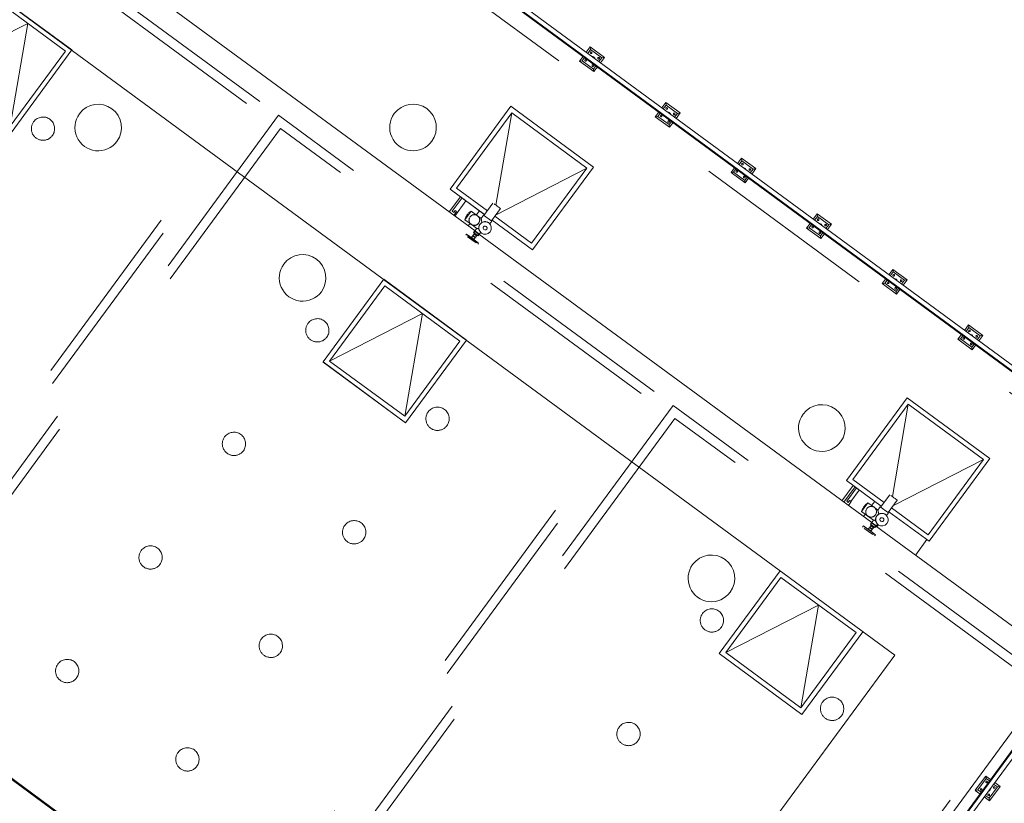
# Model space of a CAD drawing. Header units: metres. Extents: x 135583 to 135939, y 457896 to 458258.
# Tile 91 of 256: x 135680.93 to 135691.49, y 458048.47 to 458056.87. Entities that reach past the tile are written whole.
import ezdxf

# ---------------------------------------------------------------- set-up
doc = ezdxf.new("R2010")
doc.units = ezdxf.units.M
doc.linetypes.add('Hidden', pattern=[4, 2, -2])
doc.layers.add('NIEUWE INSTALLATIE', color=250, linetype='Continuous', lineweight=0)

msp = doc.modelspace()

# ---------------------------------------------------------------- linework, layer by layer
at = {"layer": 'NIEUWE INSTALLATIE'}
for p, q in [((135693.587, 458051.689), (135676.524, 458064.225)), ((135676.535, 458064.157), (135693.52, 458051.679)), ((135693.519, 458051.678), (135676.535, 458064.156)), ((135676.536, 458064.145), (135693.508, 458051.677)), ((135674.801, 458061.459), (135690.315, 458050.062)), ((135685.815, 458054.608), (135681.624, 458057.683)), ((135681.492, 458056.547), (135680.605, 458057.198)), ((135681.019, 458056.832), (135680.024, 458056.323)), ((135680.83, 458055.731), (135681.019, 458056.832)), ((135687.049, 458056.58), (135687.007, 458056.522)), ((135687.049, 458056.58), (135687.054, 458056.552)), ((135687.203, 458056.468), (135687.049, 458056.58)), ((135680.841, 458055.661), (135681.492, 458056.547)), ((135686.974, 458056.477), (135686.937, 458056.427)), ((135686.965, 458056.431), (135686.99, 458056.465)), ((135687.023, 458056.511), (135687.054, 458056.552)), ((135687.054, 458056.552), (135687.175, 458056.463)), ((135687.175, 458056.463), (135687.144, 458056.422)), ((135687.16, 458056.41), (135687.203, 458056.468)), ((135687.175, 458056.463), (135687.203, 458056.468)), ((135686.937, 458056.427), (135686.965, 458056.431)), ((135686.937, 458056.427), (135687.09, 458056.315)), ((135687.086, 458056.343), (135686.965, 458056.431)), ((135687.111, 458056.376), (135687.086, 458056.343)), ((135687.09, 458056.315), (135687.127, 458056.365)), ((135687.893, 458043.564), (135670.534, 458056.318)), ((135670.536, 458056.304), (135687.879, 458043.562)), ((135687.09, 458056.315), (135687.086, 458056.343)), ((135686.198, 458055.944), (135685.547, 458055.057)), ((135687.084, 458055.292), (135686.198, 458055.944)), ((135687.861, 458055.984), (135687.818, 458055.926)), ((135687.834, 458055.915), (135687.865, 458055.956)), ((135687.861, 458055.984), (135687.865, 458055.956)), ((135688.014, 458055.872), (135687.861, 458055.984)), ((135687.865, 458055.956), (135687.986, 458055.867)), ((135686.039, 458054.884), (135686.209, 458055.874)), ((135687.785, 458055.881), (135687.748, 458055.831)), ((135687.748, 458055.831), (135687.776, 458055.835)), ((135687.748, 458055.831), (135687.901, 458055.719)), ((135687.776, 458055.835), (135687.801, 458055.869)), ((135687.897, 458055.747), (135687.776, 458055.835)), ((135687.986, 458055.867), (135687.955, 458055.826)), ((135687.971, 458055.814), (135688.014, 458055.872)), ((135687.986, 458055.867), (135688.014, 458055.872)), ((135687.922, 458055.78), (135687.897, 458055.747)), ((135687.901, 458055.719), (135687.897, 458055.747)), ((135687.901, 458055.719), (135687.938, 458055.769)), ((135688.672, 458055.388), (135688.63, 458055.33)), ((135688.646, 458055.319), (135688.676, 458055.36)), ((135688.672, 458055.388), (135688.676, 458055.36)), ((135688.825, 458055.276), (135688.672, 458055.388)), ((135688.676, 458055.36), (135688.797, 458055.271)), ((135687.015, 458055.282), (135686.04, 458054.782)), ((135686.433, 458054.406), (135687.084, 458055.292)), ((135688.596, 458055.285), (135688.56, 458055.235)), ((135688.56, 458055.235), (135688.588, 458055.239)), ((135688.56, 458055.235), (135688.713, 458055.123)), ((135688.588, 458055.239), (135688.612, 458055.273)), ((135688.708, 458055.15), (135688.588, 458055.239)), ((135688.797, 458055.271), (135688.767, 458055.23)), ((135688.783, 458055.218), (135688.825, 458055.276)), ((135688.797, 458055.271), (135688.825, 458055.276)), ((135688.733, 458055.184), (135688.708, 458055.15)), ((135688.713, 458055.123), (135688.708, 458055.15)), ((135688.713, 458055.123), (135688.749, 458055.172)), ((135685.547, 458055.057), (135685.917, 458054.785)), ((135685.911, 458054.789), (135685.547, 458055.057)), ((135685.547, 458055.057), (135685.547, 458055.057)), ((135685.66, 458054.974), (135685.539, 458054.811)), ((135685.57, 458054.819), (135685.676, 458054.962)), ((135685.718, 458054.931), (135685.598, 458054.768)), ((135685.69, 458054.948), (135685.706, 458054.936)), ((135686.007, 458054.907), (135685.909, 458054.774)), ((135685.586, 458054.807), (135685.57, 458054.819)), ((135685.601, 458054.827), (135685.586, 458054.807)), ((135685.588, 458054.775), (135685.617, 458054.816)), ((135685.617, 458054.816), (135685.601, 458054.827)), ((135685.706, 458054.728), (135685.774, 458054.821)), ((135685.774, 458054.821), (135685.744, 458054.797)), ((135685.842, 458054.771), (135685.774, 458054.821)), ((135685.863, 458054.825), (135685.828, 458054.777)), ((135685.905, 458054.777), (135685.88, 458054.743)), ((135685.995, 458054.712), (135685.905, 458054.777)), ((135685.991, 458054.715), (135686.088, 458054.848)), ((135689.483, 458054.792), (135689.441, 458054.734)), ((135689.483, 458054.792), (135689.488, 458054.764)), ((135689.636, 458054.68), (135689.483, 458054.792)), ((135685.72, 458054.765), (135685.706, 458054.728)), ((135685.706, 458054.728), (135685.774, 458054.679)), ((135685.764, 458054.69), (135685.743, 458054.661)), ((135685.774, 458054.679), (135685.833, 458054.635)), ((135685.88, 458054.743), (135685.842, 458054.771)), ((135685.974, 458054.684), (135685.995, 458054.712)), ((135685.998, 458054.725), (135686.433, 458054.406)), ((135686.433, 458054.406), (135685.998, 458054.725)), ((135689.408, 458054.689), (135689.371, 458054.639)), ((135689.399, 458054.643), (135689.424, 458054.677)), ((135689.457, 458054.722), (135689.488, 458054.764)), ((135689.488, 458054.764), (135689.609, 458054.675)), ((135689.609, 458054.675), (135689.578, 458054.634)), ((135689.594, 458054.622), (135689.636, 458054.68)), ((135689.609, 458054.675), (135689.636, 458054.68)), ((135685.724, 458054.573), (135685.716, 458054.561)), ((135685.853, 458054.478), (135685.724, 458054.573)), ((135685.804, 458054.575), (135685.792, 458054.559)), ((135685.811, 458054.606), (135685.8, 458054.591)), ((135685.848, 458054.556), (135685.8, 458054.591)), ((135685.806, 458054.587), (135685.804, 458054.575)), ((135685.832, 458054.555), (135685.804, 458054.575)), ((135685.805, 458054.588), (135685.815, 458054.608)), ((135685.843, 458054.56), (135685.805, 458054.588)), ((135685.833, 458054.635), (135685.811, 458054.606)), ((135685.86, 458054.571), (135685.811, 458054.606)), ((135685.855, 458054.574), (135685.843, 458054.56)), ((135685.848, 458054.556), (135685.86, 458054.571)), ((135690.071, 458051.482), (135685.855, 458054.574)), ((135685.86, 458054.571), (135685.875, 458054.592)), ((135689.371, 458054.639), (135689.399, 458054.643)), ((135689.371, 458054.639), (135689.524, 458054.526)), ((135689.52, 458054.554), (135689.399, 458054.643)), ((135689.545, 458054.588), (135689.52, 458054.554)), ((135689.524, 458054.526), (135689.561, 458054.576)), ((135685.738, 458054.551), (135685.745, 458054.558)), ((135685.826, 458054.48), (135685.738, 458054.551)), ((135685.745, 458054.558), (135685.833, 458054.491)), ((135685.79, 458054.556), (135685.778, 458054.54)), ((135685.82, 458054.538), (135685.792, 458054.559)), ((135685.806, 458054.519), (135685.818, 458054.535)), ((135685.82, 458054.538), (135685.832, 458054.555)), ((135685.833, 458054.491), (135685.826, 458054.48)), ((135685.832, 458054.555), (135685.843, 458054.56)), ((135685.844, 458054.466), (135685.853, 458054.478)), ((135689.524, 458054.526), (135689.52, 458054.554)), ((135686.433, 458054.406), (135686.433, 458054.406)), ((135690.295, 458054.196), (135690.252, 458054.138)), ((135690.268, 458054.126), (135690.299, 458054.168)), ((135690.295, 458054.196), (135690.299, 458054.168)), ((135690.448, 458054.084), (135690.295, 458054.196)), ((135690.299, 458054.168), (135690.42, 458054.079)), ((135684.836, 458054.09), (135684.185, 458053.204)), ((135685.723, 458053.439), (135684.836, 458054.09)), ((135690.219, 458054.093), (135690.182, 458054.043)), ((135690.182, 458054.043), (135690.21, 458054.047)), ((135690.182, 458054.043), (135690.335, 458053.93)), ((135690.21, 458054.047), (135690.235, 458054.081)), ((135690.331, 458053.958), (135690.21, 458054.047)), ((135690.42, 458054.079), (135690.389, 458054.038)), ((135690.405, 458054.026), (135690.448, 458054.084)), ((135690.42, 458054.079), (135690.448, 458054.084)), ((135690.356, 458053.992), (135690.331, 458053.958)), ((135690.335, 458053.93), (135690.331, 458053.958)), ((135690.335, 458053.93), (135690.372, 458053.98)), ((135685.25, 458053.724), (135684.255, 458053.214)), ((135685.061, 458052.622), (135685.25, 458053.724)), ((135691.106, 458053.6), (135691.063, 458053.542)), ((135691.08, 458053.53), (135691.11, 458053.572)), ((135691.106, 458053.6), (135691.11, 458053.572)), ((135691.259, 458053.488), (135691.106, 458053.6)), ((135691.11, 458053.572), (135691.231, 458053.483)), ((135685.071, 458052.552), (135685.723, 458053.439)), ((135691.03, 458053.497), (135690.993, 458053.447)), ((135690.993, 458053.447), (135691.021, 458053.451)), ((135690.993, 458053.447), (135691.147, 458053.334)), ((135691.021, 458053.451), (135691.046, 458053.485)), ((135691.142, 458053.362), (135691.021, 458053.451)), ((135691.231, 458053.483), (135691.2, 458053.442)), ((135691.217, 458053.43), (135691.259, 458053.488)), ((135691.231, 458053.483), (135691.259, 458053.488)), ((135691.167, 458053.396), (135691.142, 458053.362)), ((135691.147, 458053.334), (135691.142, 458053.362)), ((135691.147, 458053.334), (135691.183, 458053.384)), ((135684.185, 458053.204), (135685.071, 458052.552)), ((135684.185, 458053.203), (135684.185, 458053.204)), ((135685.071, 458052.552), (135684.185, 458053.203)), ((135690.449, 458052.82), (135689.798, 458051.934)), ((135691.335, 458052.169), (135690.449, 458052.82)), ((135690.29, 458051.761), (135690.46, 458052.75)), ((135685.071, 458052.552), (135685.071, 458052.552)), ((135691.266, 458052.158), (135690.301, 458051.664)), ((135690.684, 458051.283), (135691.335, 458052.169)), ((135689.798, 458051.934), (135690.172, 458051.659)), ((135690.172, 458051.659), (135689.798, 458051.934)), ((135689.798, 458051.934), (135689.798, 458051.934)), ((135689.87, 458051.881), (135689.75, 458051.717)), ((135689.89, 458051.866), (135689.77, 458051.702)), ((135689.801, 458051.711), (135689.907, 458051.854)), ((135689.933, 458051.831), (135689.844, 458051.71)), ((135689.921, 458051.84), (135689.937, 458051.828)), ((135689.832, 458051.719), (135689.817, 458051.699)), ((135689.848, 458051.707), (135689.832, 458051.719)), ((135690.262, 458051.781), (135690.164, 458051.648)), ((135690.246, 458051.589), (135690.343, 458051.722)), ((135693.508, 458051.677), (135687.71, 458043.785)), ((135687.716, 458043.781), (135693.519, 458051.678)), ((135693.52, 458051.679), (135687.717, 458043.78)), ((135687.756, 458043.752), (135693.587, 458051.689)), ((135689.817, 458051.699), (135689.801, 458051.711)), ((135689.819, 458051.667), (135689.848, 458051.707)), ((135689.961, 458051.602), (135690.029, 458051.695)), ((135689.975, 458051.638), (135689.961, 458051.602)), ((135690.029, 458051.695), (135689.999, 458051.671)), ((135690.097, 458051.645), (135690.029, 458051.695)), ((135690.102, 458051.71), (135690.068, 458051.664)), ((135690.135, 458051.617), (135690.097, 458051.645)), ((135690.16, 458051.651), (135690.135, 458051.617)), ((135690.25, 458051.586), (135690.16, 458051.651)), ((135689.961, 458051.602), (135690.029, 458051.553)), ((135690.002, 458051.575), (135689.982, 458051.547)), ((135690.029, 458051.553), (135690.088, 458051.509)), ((135690.04, 458051.504), (135690.043, 458051.507)), ((135690.088, 458051.509), (135690.066, 458051.48)), ((135690.229, 458051.558), (135690.25, 458051.586)), ((135690.253, 458051.599), (135690.684, 458051.283)), ((135690.684, 458051.282), (135690.253, 458051.599)), ((135689.98, 458051.447), (135689.971, 458051.435)), ((135690.108, 458051.352), (135689.98, 458051.447)), ((135689.99, 458051.421), (135690, 458051.432)), ((135690.081, 458051.354), (135689.99, 458051.421)), ((135690, 458051.432), (135690.09, 458051.366)), ((135690.045, 458051.43), (135690.033, 458051.414)), ((135690.059, 458051.449), (135690.047, 458051.433)), ((135690.075, 458051.412), (135690.047, 458051.433)), ((135690.066, 458051.48), (135690.055, 458051.465)), ((135690.103, 458051.429), (135690.055, 458051.465)), ((135690.061, 458051.461), (135690.059, 458051.449)), ((135690.087, 458051.428), (135690.059, 458051.449)), ((135690.06, 458051.462), (135690.071, 458051.482)), ((135690.097, 458051.434), (135690.06, 458051.462)), ((135690.061, 458051.393), (135690.073, 458051.409)), ((135690.115, 458051.445), (135690.066, 458051.48)), ((135690.075, 458051.412), (135690.087, 458051.428)), ((135690.087, 458051.428), (135690.098, 458051.434)), ((135690.11, 458051.448), (135690.097, 458051.434)), ((135690.103, 458051.429), (135690.115, 458051.445)), ((135692.115, 458049.979), (135690.11, 458051.448)), ((135690.115, 458051.445), (135690.13, 458051.466)), ((135690.14, 458051.459), (135690.127, 458051.44)), ((135690.083, 458051.357), (135690.081, 458051.354)), ((135690.09, 458051.366), (135690.083, 458051.357)), ((135690.1, 458051.34), (135690.108, 458051.352)), ((135690.661, 458051.3), (135690.541, 458051.136)), ((135690.684, 458051.282), (135690.684, 458051.283)), ((135689.086, 458050.965), (135688.434, 458050.078)), ((135689.499, 458050.599), (135688.504, 458050.089)), ((135689.31, 458049.497), (135689.499, 458050.599)), ((135689.321, 458049.427), (135689.972, 458050.313)), ((135690.315, 458050.062), (135686.934, 458045.461)), ((135688.434, 458050.078), (135689.321, 458049.427)), ((135687.574, 458043.798), (135692.115, 458049.979)), ((135691.293, 458048.766), (135691.18, 458048.614)), ((135691.293, 458048.766), (135691.297, 458048.739)), ((135691.343, 458048.73), (135691.293, 458048.766)), ((135691.208, 458048.618), (135691.297, 458048.739)), ((135691.297, 458048.739), (135691.331, 458048.714)), ((135691.418, 458048.65), (135691.329, 458048.529)), ((135691.333, 458048.501), (135691.446, 458048.654)), ((135691.376, 458048.68), (135691.418, 458048.65)), ((135691.446, 458048.654), (135691.388, 458048.696)), ((135691.446, 458048.654), (135691.418, 458048.65)), ((135691.18, 458048.613), (135691.208, 458048.618)), ((135691.18, 458048.613), (135691.23, 458048.577)), ((135691.242, 458048.593), (135691.208, 458048.618)), ((135691.275, 458048.543), (135691.333, 458048.501)), ((135691.329, 458048.529), (135691.287, 458048.559)), ((135691.329, 458048.529), (135691.333, 458048.501))]:
    msp.add_line(p, q, dxfattribs=at)
at = {"layer": 'NIEUWE INSTALLATIE', "linetype": 'Hidden'}
for p, q in [((135693.159, 458051.695), (135676.719, 458063.773)), ((135693.159, 458051.695), (135676.719, 458063.773)), ((135683.506, 458055.995), (135679.476, 458058.955)), ((135683.506, 458055.995), (135679.476, 458058.955)), ((135683.366, 458055.973), (135679.498, 458058.815)), ((135683.366, 458055.973), (135679.498, 458058.815)), ((135680.604, 458057.196), (135681.49, 458056.545)), ((135680.604, 458057.196), (135681.49, 458056.545)), ((135680.616, 458057.129), (135681.422, 458056.536)), ((135681.422, 458056.536), (135680.83, 458055.731)), ((135678.896, 458049.889), (135683.366, 458055.973)), ((135678.896, 458049.889), (135683.366, 458055.973)), ((135678.917, 458049.749), (135683.506, 458055.995)), ((135678.917, 458049.749), (135683.506, 458055.995)), ((135683.707, 458055.847), (135679.119, 458049.601)), ((135683.707, 458055.847), (135679.119, 458049.601)), ((135687.737, 458052.886), (135683.707, 458055.847)), ((135687.737, 458052.886), (135683.707, 458055.847)), ((135686.209, 458055.874), (135685.617, 458055.068)), ((135687.015, 458055.282), (135686.209, 458055.874)), ((135683.729, 458055.707), (135679.258, 458049.622)), ((135683.729, 458055.707), (135679.258, 458049.622)), ((135687.597, 458052.865), (135683.729, 458055.707)), ((135687.597, 458052.865), (135683.729, 458055.707)), ((135686.422, 458054.476), (135687.015, 458055.282)), ((135685.617, 458055.068), (135685.947, 458054.825)), ((135686.027, 458054.766), (135686.422, 458054.476)), ((135685.857, 458054.578), (135685.815, 458054.608)), ((135685.857, 458054.578), (135685.815, 458054.608)), ((135684.835, 458054.088), (135685.721, 458053.437)), ((135684.835, 458054.088), (135685.721, 458053.437)), ((135684.255, 458053.214), (135684.847, 458054.02)), ((135684.847, 458054.02), (135685.653, 458053.428)), ((135685.653, 458053.428), (135685.061, 458052.622)), ((135685.061, 458052.622), (135684.255, 458053.214)), ((135683.148, 458046.641), (135687.737, 458052.886)), ((135683.148, 458046.641), (135687.737, 458052.886)), ((135683.127, 458046.781), (135687.597, 458052.865)), ((135683.127, 458046.781), (135687.597, 458052.865)), ((135687.938, 458052.738), (135683.349, 458046.493)), ((135687.938, 458052.738), (135683.349, 458046.493)), ((135691.967, 458049.778), (135687.938, 458052.738)), ((135691.967, 458049.778), (135687.938, 458052.738)), ((135690.46, 458052.75), (135689.868, 458051.945)), ((135691.266, 458052.158), (135690.46, 458052.75)), ((135687.959, 458052.599), (135683.489, 458046.514)), ((135687.959, 458052.599), (135683.489, 458046.514)), ((135691.828, 458049.757), (135687.959, 458052.599)), ((135691.828, 458049.757), (135687.959, 458052.599)), ((135690.674, 458051.353), (135691.266, 458052.158)), ((135689.868, 458051.945), (135690.202, 458051.699)), ((135690.282, 458051.64), (135690.674, 458051.353)), ((135690.112, 458051.452), (135690.073, 458051.48)), ((135690.112, 458051.452), (135690.073, 458051.48)), ((135688.504, 458050.089), (135689.096, 458050.895)), ((135689.096, 458050.895), (135689.902, 458050.303)), ((135689.902, 458050.303), (135689.31, 458049.497)), ((135689.31, 458049.497), (135688.504, 458050.089)), ((135687.358, 458043.672), (135691.828, 458049.757)), ((135687.358, 458043.672), (135691.828, 458049.757))]:
    msp.add_line(p, q, dxfattribs=at)
at = {"layer": 'NIEUWE INSTALLATIE'}
for centre, radius, start, end in [((135681.774, 458055.716), 0.25, 323.696, 143.696), ((135685.15, 458055.717), 0.25, 323.696, 143.696), ((135681.774, 458055.716), 0.25, 143.696, 323.696), ((135685.15, 458055.717), 0.25, 143.696, 323.696), ((135685.808, 458054.725), 0.0575, 233.696, 53.696), ((135685.923, 458054.64), 0.0675, 53.696, 233.696), ((135685.923, 458054.64), 0.0675, 233.696, 53.696), ((135685.923, 458054.64), 0.021, 53.696, 233.696), ((135683.966, 458054.105), 0.25, 323.696, 143.696), ((135683.966, 458054.105), 0.25, 143.696, 323.696), ((135689.534, 458052.496), 0.25, 323.696, 143.696), ((135689.534, 458052.496), 0.25, 143.696, 323.696), ((135690.063, 458051.599), 0.0575, 233.696, 53.696), ((135690.178, 458051.514), 0.0675, 53.696, 233.696), ((135690.178, 458051.514), 0.0675, 233.696, 53.696), ((135690.178, 458051.514), 0.021, 53.696, 233.696), ((135688.35, 458050.885), 0.25, 323.696, 143.696), ((135688.35, 458050.885), 0.25, 143.696, 323.696)]:
    msp.add_arc(centre, radius, start, end, dxfattribs=at)
at = {"layer": 'NIEUWE INSTALLATIE', "linetype": 'Hidden'}
for centre, start, end in [((135681.182, 458055.704), 323.696, 143.696), ((135681.182, 458055.704), 323.696, 143.696), ((135681.182, 458055.704), 143.696, 323.696), ((135681.182, 458055.704), 143.696, 323.696), ((135684.124, 458053.543), 143.696, 323.696), ((135684.124, 458053.543), 143.696, 323.696), ((135684.124, 458053.543), 323.696, 143.696), ((135684.124, 458053.543), 323.696, 143.696), ((135685.413, 458052.595), 143.696, 323.696), ((135685.413, 458052.595), 143.696, 323.696), ((135685.413, 458052.595), 323.696, 143.696), ((135685.413, 458052.595), 323.696, 143.696), ((135683.23, 458052.326), 323.696, 143.696), ((135683.23, 458052.326), 323.696, 143.696), ((135683.23, 458052.326), 143.696, 323.696), ((135683.23, 458052.326), 143.696, 323.696), ((135684.519, 458051.379), 323.696, 143.696), ((135684.519, 458051.379), 323.696, 143.696), ((135684.519, 458051.379), 143.696, 323.696), ((135684.519, 458051.379), 143.696, 323.696), ((135682.336, 458051.109), 143.696, 323.696), ((135682.336, 458051.109), 143.696, 323.696), ((135682.336, 458051.109), 323.696, 143.696), ((135682.336, 458051.109), 323.696, 143.696), ((135688.355, 458050.434), 323.696, 143.696), ((135688.355, 458050.434), 323.696, 143.696), ((135688.355, 458050.434), 143.696, 323.696), ((135688.355, 458050.434), 143.696, 323.696), ((135683.625, 458050.162), 143.696, 323.696), ((135683.625, 458050.162), 143.696, 323.696), ((135683.625, 458050.162), 323.696, 143.696), ((135683.625, 458050.162), 323.696, 143.696), ((135681.442, 458049.892), 143.696, 323.696), ((135681.442, 458049.892), 143.696, 323.696), ((135681.442, 458049.892), 323.696, 143.696), ((135681.442, 458049.892), 323.696, 143.696), ((135689.644, 458049.487), 323.696, 143.696), ((135689.644, 458049.487), 323.696, 143.696), ((135689.644, 458049.487), 143.696, 323.696), ((135689.644, 458049.487), 143.696, 323.696), ((135687.461, 458049.217), 143.696, 323.696), ((135687.461, 458049.217), 143.696, 323.696), ((135687.461, 458049.217), 323.696, 143.696), ((135687.461, 458049.217), 323.696, 143.696), ((135682.731, 458048.945), 143.696, 323.696), ((135682.731, 458048.945), 143.696, 323.696), ((135682.731, 458048.945), 323.696, 143.696), ((135682.731, 458048.945), 323.696, 143.696)]:
    msp.add_arc(centre, 0.125, start, end, dxfattribs=at)
at = {"layer": 'NIEUWE INSTALLATIE', "extrusion": (0, 0, -1)}
for centre, major_axis, start_param, end_param in [((135687.059, 458056.517), (0.00583, -0.00685), 1.338973, 4.480565), ((135687.059, 458056.517), (0.0089, 0.00136), 5.497787, 8.63938), ((135687.07, 458056.447), (0.0304, 0.0067), 4.844988, 6.086182), ((135687.07, 458056.447), (0.022, 0.0142), 5.658662, 6.182261), ((135687.14, 458056.458), (0.00725, -0.00533), 1.570796, 4.712389), ((135687.14, 458056.458), (0.00725, -0.00533), 4.712389, 7.853982), ((135687, 458056.437), (0.00533, 0.00725), 3.141593, 6.283185), ((135687, 458056.437), (0.0089, 0.00136), 5.497787, 8.63938), ((135687.08, 458056.378), (0.00725, -0.00533), 1.570796, 4.712389), ((135687.08, 458056.378), (0.00874, -0.00215), 5.105088, 8.246681), ((135687.811, 458055.841), (0.00533, 0.00725), 3.141593, 6.283185), ((135687.811, 458055.841), (0.0089, 0.00136), 5.497787, 8.63938), ((135687.87, 458055.921), (0.00583, -0.00685), 1.338973, 4.480565), ((135687.87, 458055.921), (0.0089, 0.00136), 5.497787, 8.63938), ((135687.881, 458055.851), (0.0304, 0.0067), 4.844988, 6.086182), ((135687.881, 458055.851), (0.022, 0.0142), 5.658662, 6.182261), ((135687.951, 458055.862), (0.00725, -0.00533), 1.570796, 4.712389), ((135687.951, 458055.862), (0.00725, -0.00533), 4.712389, 7.853982), ((135687.892, 458055.781), (0.00725, -0.00533), 1.570796, 4.712389), ((135687.892, 458055.781), (0.00874, -0.00215), 5.105088, 8.246681), ((135688.682, 458055.325), (0.00583, -0.00685), 1.338973, 4.480565), ((135688.682, 458055.325), (0.0089, 0.00136), 5.497787, 8.63938), ((135688.622, 458055.245), (0.00533, 0.00725), 3.141593, 6.283185), ((135688.622, 458055.245), (0.0089, 0.00136), 5.497787, 8.63938), ((135688.692, 458055.255), (0.0304, 0.0067), 4.844988, 6.086182), ((135688.692, 458055.255), (0.022, 0.0142), 5.658662, 6.182261), ((135688.762, 458055.266), (0.00725, -0.00533), 1.570796, 4.712389), ((135688.762, 458055.266), (0.00725, -0.00533), 4.712389, 7.853982), ((135688.703, 458055.185), (0.00725, -0.00533), 1.570796, 4.712389), ((135688.703, 458055.185), (0.00874, -0.00215), 5.105088, 8.246681), ((135689.493, 458054.729), (0.00583, -0.00685), 1.338973, 4.480565), ((135689.493, 458054.729), (0.0089, 0.00136), 5.497787, 8.63938), ((135689.504, 458054.659), (0.0304, 0.0067), 4.844988, 6.086182), ((135689.504, 458054.659), (0.022, 0.0142), 5.658662, 6.182261), ((135689.574, 458054.67), (0.00725, -0.00533), 1.570796, 4.712389), ((135689.574, 458054.67), (0.00725, -0.00533), 4.712389, 7.853982), ((135689.434, 458054.649), (0.00533, 0.00725), 3.141593, 6.283185), ((135689.434, 458054.649), (0.0089, 0.00136), 5.497787, 8.63938), ((135689.514, 458054.589), (0.00725, -0.00533), 1.570796, 4.712389), ((135689.514, 458054.589), (0.00874, -0.00215), 5.105088, 8.246681), ((135690.304, 458054.133), (0.00583, -0.00685), 1.338973, 4.480565), ((135690.304, 458054.133), (0.0089, 0.00136), 5.497787, 8.63938), ((135690.245, 458054.053), (0.00533, 0.00725), 3.141593, 6.283185), ((135690.245, 458054.053), (0.0089, 0.00136), 5.497787, 8.63938), ((135690.315, 458054.063), (0.0304, 0.0067), 4.844988, 6.086182), ((135690.315, 458054.063), (0.022, 0.0142), 5.658662, 6.182261), ((135690.385, 458054.074), (0.00725, -0.00533), 1.570796, 4.712389), ((135690.385, 458054.074), (0.00725, -0.00533), 4.712389, 7.853982), ((135690.326, 458053.993), (0.00725, -0.00533), 1.570796, 4.712389), ((135690.326, 458053.993), (0.00874, -0.00215), 5.105088, 8.246681), ((135691.116, 458053.537), (0.00583, -0.00685), 1.338973, 4.480565), ((135691.116, 458053.537), (0.0089, 0.00136), 5.497787, 8.63938), ((135691.056, 458053.457), (0.00533, 0.00725), 3.141593, 6.283185), ((135691.056, 458053.457), (0.0089, 0.00136), 5.497787, 8.63938), ((135691.126, 458053.467), (0.0304, 0.0067), 4.844988, 6.086182), ((135691.137, 458053.397), (0.00725, -0.00533), 1.570796, 4.712389), ((135691.137, 458053.397), (0.00874, -0.00215), 5.105088, 8.246681), ((135691.126, 458053.467), (0.022, 0.0142), 5.658662, 6.182261), ((135691.196, 458053.478), (0.00725, -0.00533), 1.570796, 4.712389), ((135691.196, 458053.478), (0.00725, -0.00533), 4.712389, 7.853982), ((135691.302, 458048.704), (0.00136, -0.0089), 5.497787, 8.63938), ((135691.302, 458048.704), (0.00725, -0.00533), 3.141593, 6.283185), ((135691.383, 458048.644), (0.00136, -0.0089), 5.497787, 8.63938), ((135691.383, 458048.644), (-0.00685, -0.00583), 1.338973, 4.480565), ((135691.243, 458048.623), (-0.00215, -0.00874), 5.105088, 8.246681), ((135691.243, 458048.623), (-0.00533, -0.00725), 1.570796, 4.712389), ((135691.324, 458048.564), (-0.00533, -0.00725), 4.712389, 7.853982), ((135691.324, 458048.564), (-0.00533, -0.00725), 1.570796, 4.712389), ((135691.313, 458048.634), (0.0067, -0.0304), 4.844988, 6.086182), ((135691.313, 458048.634), (0.0142, -0.022), 5.658662, 6.182261)]:
    msp.add_ellipse(centre, major_axis=major_axis, ratio=1, start_param=start_param, end_param=end_param, dxfattribs=at)
at = {"layer": 'NIEUWE INSTALLATIE'}
for centre, major_axis, ratio, start_param, end_param in [((135686.048, 458054.878), (0.0407, -0.0299), 0.000001, 3.926991, 6.283185), ((135685.732, 458054.781), (-0.0118, -0.0161), 0.000001, 0.785398, 2.356194), ((135685.808, 458054.725), (0.0519, 0.0248), 1, 0.491397, 3.63299), ((135685.835, 458054.589), (0.0242, -0.0178), 0.000001, 3.926991, 5.176037), ((135685.923, 458054.64), (-0.0096, -0.0187), 1, 4.813313, 5.336912), ((135685.923, 458054.64), (0.0204, -0.005), 1, 4.31969, 7.461283), ((135685.923, 458054.64), (0.0208, 0.0032), 1, 5.759587, 6.283185), ((135685.78, 458054.513), (0.0645, -0.0474), 0.000001, 3.926991, 5.497787), ((135685.792, 458054.529), (0.014, -0.0103), 0.000001, 0.785398, 3.926991), ((135685.804, 458054.546), (0.014, -0.0103), 0.000001, 0.785398, 3.141593), ((135690.303, 458051.751), (0.0407, -0.0299), 0.000001, 3.926991, 6.283185), ((135689.987, 458051.654), (-0.0118, -0.0161), 0.000001, 0.785398, 2.356194), ((135690.063, 458051.599), (0.0519, 0.0248), 1, 0.491397, 3.63299), ((135690.178, 458051.514), (-0.0096, -0.0187), 1, 4.813313, 5.336912), ((135690.178, 458051.514), (0.0204, -0.005), 1, 4.31969, 7.461283), ((135690.178, 458051.514), (0.0208, 0.0032), 1, 5.759587, 6.283185), ((135690.035, 458051.387), (0.0645, -0.0474), 0.000001, 3.926991, 5.497787), ((135690.047, 458051.403), (0.014, -0.0103), 0.000001, 0.785398, 3.926991), ((135690.059, 458051.419), (0.014, -0.0103), 0.000001, 0.785398, 3.141593), ((135690.09, 458051.463), (0.0242, -0.0178), 0.000001, 3.926991, 5.176037)]:
    msp.add_ellipse(centre, major_axis=major_axis, ratio=ratio, start_param=start_param, end_param=end_param, dxfattribs=at)
for points, knots in [([(135685.842, 458054.771), (135685.84, 458054.773), (135685.835, 458054.776), (135685.827, 458054.779), (135685.819, 458054.782), (135685.812, 458054.782), (135685.806, 458054.783), (135685.802, 458054.782), (135685.797, 458054.782), (135685.793, 458054.781), (135685.79, 458054.78), (135685.787, 458054.779), (135685.785, 458054.778), (135685.783, 458054.777), (135685.78, 458054.776), (135685.778, 458054.774), (135685.776, 458054.773), (135685.773, 458054.771), (135685.769, 458054.768), (135685.764, 458054.762), (135685.76, 458054.757), (135685.758, 458054.754)], [0, 0, 0, 0, 0.0526316, 0.1052632, 0.1578947, 0.2105263, 0.2368421, 0.2631579, 0.2894737, 0.3157895, 0.3289474, 0.3421053, 0.3552632, 0.3684211, 0.3815789, 0.3947368, 0.4078947, 0.4210526, 0.4473684, 0.4736842, 0.5263158, 0.5263158, 0.5263158, 0.5263158]), ([(135685.753, 458054.744), (135685.753, 458054.742), (135685.752, 458054.74), (135685.751, 458054.736), (135685.751, 458054.733), (135685.751, 458054.731), (135685.75, 458054.728), (135685.75, 458054.726), (135685.75, 458054.726)], [0.57894737, 0.57894737, 0.57894737, 0.57894737, 0.60526316, 0.61842105, 0.63157895, 0.64473684, 0.65789474, 0.6724142, 0.6724142, 0.6724142, 0.6724142]), ([(135685.75, 458054.723), (135685.75, 458054.722), (135685.751, 458054.718), (135685.752, 458054.708), (135685.757, 458054.696), (135685.766, 458054.685), (135685.771, 458054.681), (135685.774, 458054.679)], [0.6842105, 0.6842105, 0.6842105, 0.6842105, 0.7105263, 0.7368421, 0.8684211, 0.9342105, 1, 1, 1, 1]), ([(135685.774, 458054.679), (135685.776, 458054.677), (135685.78, 458054.674), (135685.788, 458054.671), (135685.796, 458054.668), (135685.803, 458054.668), (135685.809, 458054.667), (135685.814, 458054.668), (135685.819, 458054.668), (135685.823, 458054.669), (135685.826, 458054.67), (135685.828, 458054.671), (135685.83, 458054.672), (135685.833, 458054.673), (135685.835, 458054.674), (135685.838, 458054.676), (135685.84, 458054.677), (135685.843, 458054.679), (135685.846, 458054.682), (135685.852, 458054.688), (135685.855, 458054.692), (135685.857, 458054.696)], [0, 0, 0, 0, 0.0526316, 0.1052632, 0.1578947, 0.2105263, 0.2368421, 0.2631579, 0.2894737, 0.3157895, 0.3289474, 0.3421053, 0.3552632, 0.3684211, 0.3815789, 0.3947368, 0.4078947, 0.4210526, 0.4473684, 0.4736842, 0.5263158, 0.5263158, 0.5263158, 0.5263158]), ([(135685.865, 458054.727), (135685.865, 458054.728), (135685.865, 458054.731), (135685.863, 458054.742), (135685.858, 458054.754), (135685.85, 458054.765), (135685.845, 458054.769), (135685.842, 458054.771)], [0.6842105, 0.6842105, 0.6842105, 0.6842105, 0.7105263, 0.7368421, 0.8684211, 0.9342105, 1, 1, 1, 1]), ([(135685.857, 458054.628), (135685.856, 458054.63), (135685.856, 458054.634), (135685.855, 458054.639), (135685.855, 458054.643), (135685.856, 458054.645), (135685.856, 458054.647), (135685.856, 458054.65), (135685.857, 458054.652), (135685.857, 458054.655), (135685.858, 458054.657), (135685.858, 458054.66), (135685.859, 458054.662), (135685.86, 458054.666), (135685.862, 458054.67), (135685.866, 458054.677), (135685.872, 458054.685), (135685.88, 458054.693), (135685.886, 458054.697), (135685.889, 458054.699)], [0, 0, 0, 0, 0.125, 0.1875, 0.21875, 0.25, 0.28125, 0.3125, 0.34375, 0.375, 0.40625, 0.4375, 0.46875, 0.5, 0.5625, 0.625, 0.75, 0.875, 1, 1, 1, 1]), ([(135685.862, 458054.706), (135685.863, 458054.708), (135685.863, 458054.71), (135685.864, 458054.714), (135685.865, 458054.716), (135685.865, 458054.719), (135685.865, 458054.722), (135685.865, 458054.724), (135685.865, 458054.726)], [0.57894737, 0.57894737, 0.57894737, 0.57894737, 0.60526316, 0.61842105, 0.63157895, 0.64473684, 0.65789474, 0.67881773, 0.67881773, 0.67881773, 0.67881773]), ([(135685.883, 458054.726), (135685.883, 458054.726), (135685.883, 458054.727), (135685.883, 458054.729), (135685.882, 458054.731), (135685.882, 458054.734), (135685.881, 458054.736), (135685.881, 458054.738), (135685.881, 458054.739), (135685.88, 458054.741), (135685.88, 458054.743), (135685.88, 458054.743), (135685.88, 458054.743)], [0.4397242, 0.4397242, 0.4397242, 0.4397242, 0.45, 0.5, 0.55, 0.6, 0.65, 0.7, 0.75, 0.8, 0.9, 1, 1, 1, 1]), ([(135685.889, 458054.699), (135685.888, 458054.703), (135685.886, 458054.71), (135685.885, 458054.718), (135685.884, 458054.722), (135685.884, 458054.724)], [0, 0, 0, 0, 0.2, 0.3, 0.4, 0.4, 0.4, 0.4]), ([(135685.946, 458054.704), (135685.946, 458054.704), (135685.948, 458054.703), (135685.951, 458054.702), (135685.954, 458054.7), (135685.958, 458054.698), (135685.961, 458054.696), (135685.963, 458054.695)], [0.7142857, 0.7142857, 0.7142857, 0.7142857, 0.7321429, 0.7857143, 0.8392857, 0.8928571, 1, 1, 1, 1]), ([(135690.009, 458051.618), (135690.008, 458051.616), (135690.007, 458051.613), (135690.006, 458051.61), (135690.006, 458051.607), (135690.006, 458051.605), (135690.005, 458051.601), (135690.005, 458051.597), (135690.006, 458051.592), (135690.007, 458051.581), (135690.012, 458051.57), (135690.021, 458051.559), (135690.026, 458051.555), (135690.029, 458051.553)], [0.5789474, 0.5789474, 0.5789474, 0.5789474, 0.6052632, 0.6184211, 0.6315789, 0.6447368, 0.6578947, 0.6842105, 0.7105263, 0.7368421, 0.8684211, 0.9342105, 1, 1, 1, 1]), ([(135690.074, 458051.655), (135690.071, 458051.656), (135690.067, 458051.656), (135690.061, 458051.656), (135690.057, 458051.656), (135690.052, 458051.655), (135690.048, 458051.654), (135690.045, 458051.653), (135690.042, 458051.653), (135690.04, 458051.652), (135690.038, 458051.651), (135690.035, 458051.649), (135690.033, 458051.648), (135690.031, 458051.647), (135690.028, 458051.644), (135690.024, 458051.641), (135690.019, 458051.636), (135690.015, 458051.631), (135690.013, 458051.628)], [0.1578947, 0.1578947, 0.1578947, 0.1578947, 0.2105263, 0.2368421, 0.2631579, 0.2894737, 0.3157895, 0.3289474, 0.3421053, 0.3552632, 0.3684211, 0.3815789, 0.3947368, 0.4078947, 0.4210526, 0.4473684, 0.4736842, 0.5263158, 0.5263158, 0.5263158, 0.5263158]), ([(135690.117, 458051.58), (135690.118, 458051.582), (135690.118, 458051.584), (135690.119, 458051.588), (135690.12, 458051.59), (135690.12, 458051.593), (135690.12, 458051.596), (135690.12, 458051.601), (135690.12, 458051.605), (135690.118, 458051.616), (135690.113, 458051.628), (135690.105, 458051.639), (135690.1, 458051.643), (135690.097, 458051.645)], [0.5789474, 0.5789474, 0.5789474, 0.5789474, 0.6052632, 0.6184211, 0.6315789, 0.6447368, 0.6578947, 0.6842105, 0.7105263, 0.7368421, 0.8684211, 0.9342105, 1, 1, 1, 1]), ([(135690.144, 458051.572), (135690.143, 458051.577), (135690.141, 458051.583), (135690.14, 458051.592), (135690.139, 458051.597), (135690.138, 458051.6), (135690.138, 458051.603), (135690.137, 458051.605), (135690.137, 458051.608), (135690.136, 458051.61), (135690.136, 458051.612), (135690.136, 458051.613), (135690.135, 458051.615), (135690.135, 458051.617), (135690.135, 458051.617), (135690.135, 458051.617)], [0, 0, 0, 0, 0.2, 0.3, 0.4, 0.45, 0.5, 0.55, 0.6, 0.65, 0.7, 0.75, 0.8, 0.9, 1, 1, 1, 1]), ([(135690.029, 458051.553), (135690.031, 458051.551), (135690.036, 458051.548), (135690.043, 458051.545), (135690.051, 458051.542), (135690.058, 458051.541), (135690.064, 458051.541), (135690.069, 458051.542), (135690.073, 458051.542), (135690.076, 458051.543), (135690.077, 458051.543)], [0, 0, 0, 0, 0.0526316, 0.1052632, 0.1578947, 0.2105263, 0.2368421, 0.2631579, 0.2894737, 0.3095017, 0.3095017, 0.3095017, 0.3095017]), ([(135690.078, 458051.544), (135690.079, 458051.544), (135690.081, 458051.544), (135690.083, 458051.545), (135690.086, 458051.546), (135690.088, 458051.547), (135690.09, 458051.548), (135690.093, 458051.55), (135690.095, 458051.551), (135690.098, 458051.553), (135690.102, 458051.556), (135690.107, 458051.562), (135690.11, 458051.566), (135690.112, 458051.57)], [0.3157895, 0.3157895, 0.3157895, 0.3157895, 0.3289474, 0.3421053, 0.3552632, 0.3684211, 0.3815789, 0.3947368, 0.4078947, 0.4210526, 0.4473684, 0.4736842, 0.5263158, 0.5263158, 0.5263158, 0.5263158]), ([(135690.112, 458051.502), (135690.111, 458051.504), (135690.111, 458051.508), (135690.111, 458051.513), (135690.111, 458051.516), (135690.111, 458051.519), (135690.111, 458051.521), (135690.111, 458051.524), (135690.112, 458051.526), (135690.112, 458051.529), (135690.113, 458051.531), (135690.113, 458051.534), (135690.114, 458051.536), (135690.116, 458051.54), (135690.117, 458051.544), (135690.121, 458051.551), (135690.127, 458051.559), (135690.135, 458051.566), (135690.141, 458051.571), (135690.144, 458051.572)], [0, 0, 0, 0, 0.125, 0.1875, 0.21875, 0.25, 0.28125, 0.3125, 0.34375, 0.375, 0.40625, 0.4375, 0.46875, 0.5, 0.5625, 0.625, 0.75, 0.875, 1, 1, 1, 1]), ([(135690.201, 458051.578), (135690.201, 458051.578), (135690.203, 458051.577), (135690.206, 458051.576), (135690.209, 458051.574), (135690.214, 458051.572), (135690.216, 458051.57), (135690.218, 458051.569)], [0.7142857, 0.7142857, 0.7142857, 0.7142857, 0.7321429, 0.7857143, 0.8392857, 0.8928571, 1, 1, 1, 1])]:
    msp.add_open_spline(points, degree=3, knots=knots, dxfattribs=at)
for points in [[(135685.889, 458054.699), (135685.892, 458054.7), (135685.899, 458054.704), (135685.911, 458054.707), (135685.923, 458054.708), (135685.931, 458054.707), (135685.934, 458054.707)], [(135685.835, 458054.635), (135685.835, 458054.635), (135685.837, 458054.635), (135685.84, 458054.634), (135685.844, 458054.633), (135685.848, 458054.632), (135685.852, 458054.63), (135685.855, 458054.629), (135685.857, 458054.628)], [(135685.862, 458054.612), (135685.86, 458054.615), (135685.859, 458054.62), (135685.857, 458054.625), (135685.857, 458054.628)], [(135690.097, 458051.645), (135690.095, 458051.647), (135690.09, 458051.65), (135690.085, 458051.652), (135690.082, 458051.653)], [(135690.09, 458051.509), (135690.09, 458051.509), (135690.092, 458051.509), (135690.095, 458051.508), (135690.099, 458051.507), (135690.103, 458051.506), (135690.107, 458051.504), (135690.11, 458051.502), (135690.112, 458051.502)], [(135690.12, 458051.479), (135690.119, 458051.481), (135690.117, 458051.486), (135690.114, 458051.494), (135690.112, 458051.499), (135690.112, 458051.502)], [(135690.144, 458051.572), (135690.147, 458051.574), (135690.154, 458051.578), (135690.166, 458051.581), (135690.178, 458051.582), (135690.186, 458051.581), (135690.19, 458051.581)]]:
    msp.add_open_spline(points, degree=3, dxfattribs=at)

doc.saveas('drawing.dxf')
